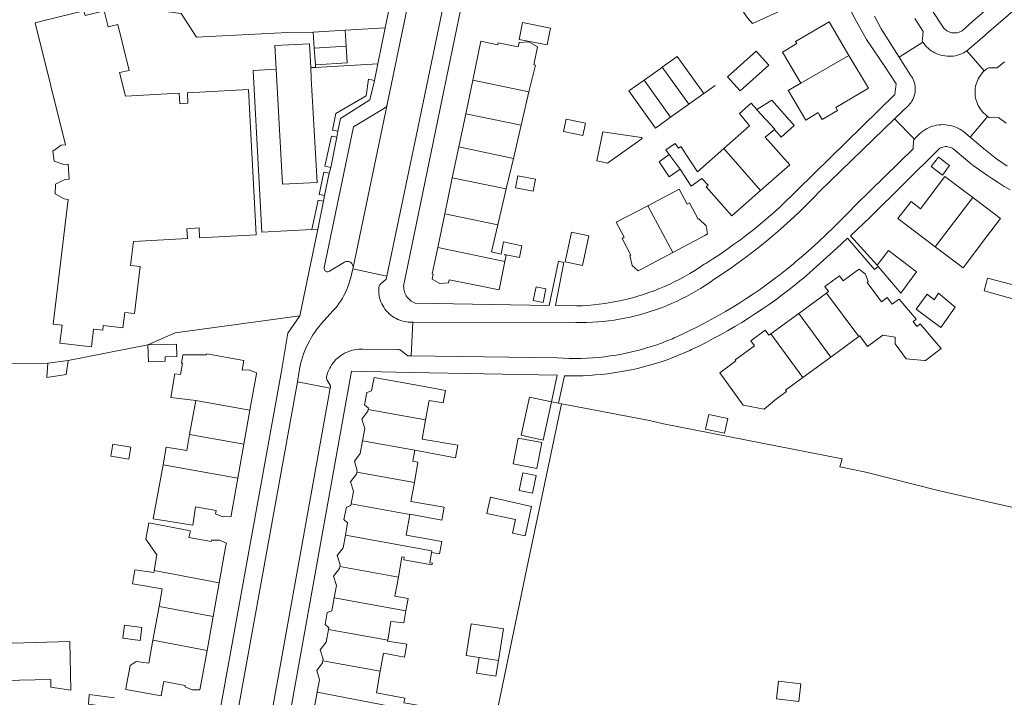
# Model space of a CAD drawing. Header units: metres. Extents: x 89888 to 94270, y 464165 to 468904.
# Tile 120 of 256: x 92333 to 92503, y 466083 to 466200. Entities that reach past the tile are written whole.
import ezdxf

# ---------------------------------------------------------------- set-up
doc = ezdxf.new("R2010")
doc.units = ezdxf.units.M
for name, color, linetype, lineweight in [('B_BEBOUWINGSGRENS_0', 251, 'CONTINUOUS', 13), ('B_TUSSENMUUR_0', 251, 'CONTINUOUS', 13), ('G_GRENS_ALGEMEEN_0', 251, 'CONTINUOUS', 13), ('T_CULTUURGRENS_0', 251, 'CONTINUOUS', 13), ('T_HAAG_0', 251, 'CONTINUOUS', 13), ('T_HAAG_LIJN_0', 251, 'CONTINUOUS', 13), ('T_HEK_LIJN_0', 251, 'CONTINUOUS', 13), ('T_MUUR_30CM_LIJN_0', 251, 'CONTINUOUS', 13), ('V_WEGGRENS_0', 251, 'CONTINUOUS', 13)]:
    doc.layers.add(name, color=color, linetype=linetype, lineweight=lineweight)

msp = doc.modelspace()

# ---------------------------------------------------------------- linework, layer by layer
at = {"layer": 'B_BEBOUWINGSGRENS_0'}
for p, q in [((92476.27, 466193.36), (92472.83, 466199.18)), ((92383.83, 466197.39), (92389.32, 466197.72)), ((92384.01, 466194.63), (92383.83, 466197.39)), ((92389.32, 466197.72), (92389.5, 466194.96)), ((92419.37, 466196.12), (92424.2, 466195.2)), ((92384.19, 466191.76), (92384.01, 466194.63)), ((92446.65, 466193.19), (92444.05, 466191.33)), ((92451.21, 466186.8), (92446.65, 466193.19)), ((92479.62, 466187.71), (92476.27, 466193.36)), ((92383.4, 466191.26), (92383.49, 466189.38)), ((92411.34, 466189.09), (92410.13, 466183.31)), ((92419.7, 466181.31), (92421.05, 466187.06)), ((92448.62, 466184.95), (92451.21, 466186.8)), ((92410.13, 466183.31), (92408.93, 466177.57)), ((92418.36, 466175.6), (92419.7, 466181.31)), ((92461.82, 466179.28), (92463.39, 466180.61)), ((92440.59, 466179.05), (92440.46, 466179.23)), ((92408.93, 466177.57), (92407.82, 466172.27)), ((92417.12, 466170.33), (92418.36, 466175.6)), ((92407.82, 466172.27), (92406.53, 466166.05)), ((92415.66, 466164.15), (92417.12, 466170.33)), ((92406.53, 466166.05), (92405.3, 466160.21)), ((92500, 466162.05), (92502.41, 466165.23)), ((92481.32, 466156.95), (92481.15, 466157.16)), ((92472.4, 466152.36), (92467.62, 466148.86)), ((92487.84, 466149.62), (92492.13, 466146.42)), ((92467.62, 466148.86), (92462.8, 466145.33)), ((92473.14, 466141.33), (92477.95, 466144.85)), ((92360.21, 466143.58), (92355.31, 466143.43)), ((92338.02, 466140.25), (92341.55, 466140.71)), ((92341.55, 466140.71), (92341.2, 466138.3)), ((92468.31, 466137.79), (92473.14, 466141.33)), ((92363.54, 466133.82), (92362.5, 466127.97)), ((92371.85, 466126.3), (92372.9, 466132.16)), ((92451.52, 466128.89), (92454.81, 466128.19)), ((92423.26, 466126.59), (92419.2, 466127.36)), ((92358.43, 466125.77), (92357.9, 466122.74)), ((92370.81, 466120.45), (92371.85, 466126.3)), ((92422.28, 466120.91), (92419.99, 466121.36)), ((92366.55, 466096.58), (92367.6, 466102.39)), ((92357.22, 466098.33), (92356.16, 466092.48)), ((92365.5, 466090.72), (92366.55, 466096.58))]:
    msp.add_line(p, q, dxfattribs=at)
for points in [[(92459.18, 466208.15), (92456.79, 466207.58), (92457.29, 466205.56), (92456.18, 466205.25), (92456.89, 466203.08), (92457.68, 466201.45), (92458.73, 466199.89), (92459.61, 466198.86), (92466.21, 466201.85), (92465.65, 466203.67), (92469.63, 466204.77), (92469.53, 466205.16), (92470.03, 466206.03), (92469.56, 466207.76), (92468.7, 466208.26), (92468.06, 466210.62)], [(92372.65, 466187.48), (92362.1, 466186.92), (92362.21, 466185.1), (92360.82, 466185.02), (92360.68, 466186.85), (92351.41, 466186.35), (92350.41, 466190.39), (92352.06, 466190.79), (92350.11, 466198.69), (92348.45, 466198.28), (92347.76, 466201.08), (92344.45, 466200.26), (92344.25, 466201.08), (92337.42, 466199.39), (92335.86, 466199.01)], [(92335.86, 466199.01), (92341.05, 466177.93), (92340.3, 466177.87), (92338.89, 466176.85), (92339.13, 466175.15), (92340.78, 466174.57), (92341.52, 466174.6), (92341.69, 466172.01), (92340.94, 466171.94), (92339.37, 466171.18), (92339.31, 466169.46), (92340.82, 466168.61), (92341.56, 466168.53), (92338.97, 466147), (92340.49, 466146.82), (92340.1, 466143.75), (92345.54, 466143.1), (92345.92, 466146.16), (92347.51, 466145.97), (92347.6, 466146.76), (92350.98, 466146.36), (92351.3, 466148.99), (92353, 466148.83), (92353.94, 466156.95), (92352.28, 466157.12), (92352.78, 466161.27), (92362.12, 466161.78), (92362.01, 466163.47), (92364.12, 466163.61), (92364.21, 466161.91), (92373.99, 466162.43), (92372.65, 466187.48)], [(92424.2, 466195.2), (92424.75, 466198.09), (92419.92, 466199.02), (92419.37, 466196.12)], [(92472.83, 466199.18), (92467.07, 466195.77), (92467.29, 466195.4), (92464.8, 466193.92), (92467.95, 466188.6)], [(92377.43, 466190.97), (92377.2, 466195.05), (92383.19, 466195.36), (92383.4, 466191.26)], [(92389.5, 466194.96), (92389.68, 466192.1), (92384.19, 466191.76)], [(92421.01, 466195.69), (92419.33, 466195.6), (92419.18, 466194.85), (92415.75, 466195.56), (92415.68, 466195.2), (92412.74, 466195.82), (92411.34, 466189.09)], [(92421.05, 466187.06), (92422.15, 466191.71), (92421.91, 466191.74), (92422.51, 466194.87), (92421.01, 466195.69)], [(92462.43, 466191.67), (92460.23, 466194.11), (92455.32, 466189.67)], [(92455.32, 466189.67), (92457.52, 466187.24), (92462.43, 466191.67)], [(92383.49, 466189.38), (92384.49, 466171.44), (92378.53, 466171.14), (92377.43, 466190.97)], [(92444.05, 466191.33), (92443.69, 466191.07), (92440.9, 466189.08)], [(92440.9, 466189.08), (92438.3, 466187.23), (92442.87, 466180.84), (92445.46, 466182.7)], [(92467.95, 466188.6), (92465.8, 466187.33), (92465.85, 466187.24), (92468.83, 466182.21), (92470.98, 466183.49), (92471.15, 466183.19), (92471.67, 466182.33), (92474.3, 466183.89), (92474.01, 466184.38), (92479.62, 466187.71)], [(92445.46, 466182.7), (92448.25, 466184.68), (92448.62, 466184.95)], [(92460.39, 466184.01), (92459.4, 466185.12), (92457.35, 466183.32), (92459.11, 466181.21), (92454.69, 466177.31)], [(92463.39, 466180.61), (92464.59, 466179.29), (92466.83, 466181.25), (92462.95, 466185.67), (92460.39, 466184.01)], [(92427.49, 466182.39), (92427.03, 466180.23), (92430.35, 466179.53)], [(92430.35, 466179.53), (92430.81, 466181.69), (92427.49, 466182.39)], [(92440.46, 466179.23), (92433.77, 466180.21), (92432.76, 466175.2), (92434.58, 466174.78), (92440.59, 466179.05)], [(92447.26, 466177.66), (92446.85, 466177.38), (92446.27, 466178.19), (92444.64, 466177.08), (92445.25, 466176.26)], [(92461.03, 466170.06), (92466.04, 466174.48), (92461.82, 466179.28)], [(92445.25, 466176.26), (92443.49, 466175.02), (92445.26, 466172.42), (92447.13, 466173.75)], [(92454.69, 466177.31), (92450.12, 466173.29), (92447.26, 466177.66)], [(92493.62, 466174.36), (92491.7, 466175.83), (92490.45, 466174.2)], [(92447.13, 466173.75), (92449.01, 466170.82), (92450.9, 466172.16), (92451.96, 466170.96), (92451.63, 466170.67), (92456.04, 466165.67), (92461.03, 466170.06)], [(92490.45, 466174.2), (92492.38, 466172.73), (92493.62, 466174.36)], [(92422.17, 466171.99), (92419.11, 466172.58), (92418.71, 466170.55)], [(92418.71, 466170.55), (92421.77, 466169.96), (92422.17, 466171.99)], [(92497.62, 466168.86), (92492.83, 466172.49), (92488.61, 466166.91), (92486.99, 466168.18), (92484.69, 466165.23), (92486.38, 466163.96), (92491.17, 466160.33)], [(92448.35, 466167.73), (92446.99, 466170.29), (92441.54, 466167.44)], [(92445.85, 466159.37), (92451.38, 466162.31), (92451.88, 466162.58), (92451.6, 466163.94), (92450.36, 466165.19), (92450.23, 466165.11), (92448.73, 466167.93), (92448.35, 466167.73)], [(92502.41, 466165.23), (92500, 466167.06), (92497.62, 466168.86)], [(92441.54, 466167.44), (92436.09, 466164.59), (92437.48, 466161.99), (92437.12, 466161.8), (92438.65, 466158.93), (92438.48, 466158.83), (92438.85, 466157.15), (92439.89, 466156.19), (92440.33, 466156.43), (92445.85, 466159.37)], [(92419.79, 466160.53), (92416.64, 466161.19), (92416.25, 466159.1), (92414.56, 466159.47), (92415.66, 466164.15)], [(92428.41, 466162.9), (92427.32, 466157.73), (92430.3, 466157.1)], [(92430.3, 466157.1), (92431.39, 466162.27), (92428.41, 466162.9)], [(92491.17, 466160.33), (92495.95, 466156.71), (92500, 466162.05)], [(92514.02, 466160.89), (92508.03, 466162.47), (92507.37, 466159.95), (92506.58, 466160.16), (92505.6, 466156.44), (92506.39, 466156.23), (92505.68, 466153.52), (92500.17, 466154.96), (92500, 466154.27), (92499.62, 466152.74), (92500, 466152.63), (92507.01, 466150.68), (92506.7, 466149.16)], [(92405.3, 466160.21), (92404.36, 466155.69), (92404.54, 466155.65), (92404.33, 466154.75), (92405.65, 466154.03), (92407.17, 466154.15), (92407.27, 466154.68), (92410.76, 466153.94), (92415.9, 466152.93), (92416.88, 466157.79)], [(92416.88, 466157.79), (92417.1, 466158.89), (92416.83, 466158.94), (92416.85, 466159.05), (92419.44, 466158.52), (92419.79, 466160.53)], [(92481.15, 466157.16), (92483.09, 466159.7), (92487.95, 466156.03), (92485.19, 466152.36), (92481.32, 466156.95)], [(92481.72, 466151.08), (92479.41, 466154.22), (92479.57, 466154.34), (92479.12, 466155.64), (92478.01, 466156.47), (92477.46, 466156.07), (92475.26, 466154.46), (92474.63, 466155.32), (92472.12, 466153.48), (92472.75, 466152.62), (92472.4, 466152.36)], [(92423.96, 466153.1), (92422.27, 466153.44), (92421.8, 466151.09)], [(92421.8, 466151.09), (92423.49, 466150.75), (92423.96, 466153.1)], [(92487.32, 466147.46), (92487.73, 466147.78), (92487.85, 466147.87), (92484.91, 466151.34), (92484.79, 466151.25), (92483.7, 466150.45), (92482.87, 466151.59), (92481.88, 466150.86), (92481.72, 466151.08)], [(92492.13, 466146.42), (92494.62, 466149.92), (92491.73, 466152.33), (92490.95, 466151.23), (92489.74, 466152.19), (92487.84, 466149.62)], [(92477.95, 466144.85), (92478.13, 466144.98), (92479.46, 466143.17), (92482.12, 466145.11), (92484.26, 466144.79), (92484.23, 466143.6), (92486.11, 466141.02), (92489.28, 466140.76), (92489.48, 466140.74), (92492.18, 466142.78), (92491.74, 466143.3), (92488.58, 466147.09), (92488.43, 466146.96), (92487.99, 466146.6), (92487.32, 466147.46)], [(92462.8, 466145.33), (92462.46, 466145.08), (92461.82, 466145.95), (92459.32, 466144.11), (92459.96, 466143.25), (92457.2, 466141.23), (92456.65, 466140.83), (92456.77, 466140.67), (92453.99, 466138.63), (92458.01, 466133.06), (92461.62, 466132.35), (92463.45, 466133.88), (92465.5, 466135.39), (92465.34, 466135.61), (92468.31, 466137.79)], [(92355.31, 466143.43), (92355.4, 466140.51), (92358.3, 466140.6), (92358.27, 466141.37), (92360.28, 466141.43), (92360.21, 466143.58)], [(92371.57, 466139.07), (92371.83, 466140.73), (92365.45, 466141.86), (92365.39, 466141.7), (92361.35, 466141.72), (92361.11, 466140.3), (92361.28, 466140.28), (92360.9, 466138.31), (92359.94, 466138.45), (92359.24, 466134.37), (92363.54, 466133.82)], [(92341.2, 466138.3), (92337.83, 466137.81), (92338.02, 466140.25)], [(92372.9, 466132.16), (92374.01, 466138.42), (92374.04, 466138.59), (92372.76, 466139.12), (92371.57, 466139.07)], [(92403.22, 466130.51), (92403.82, 466133.85), (92406.25, 466133.41), (92406.64, 466135.56), (92403.33, 466136.18), (92394.31, 466137.8), (92393.88, 466135.53), (92393.06, 466135.22), (92392.67, 466133.11), (92393.34, 466132.54), (92393.3, 466132.3)], [(92424.93, 466133.61), (92421.17, 466134.44), (92419.72, 466127.85)], [(92393.3, 466132.3), (92393.24, 466131.97), (92392.21, 466130.62), (92392.71, 466129.01), (92392.33, 466126.88)], [(92419.72, 466127.85), (92423.48, 466127.02), (92424.93, 466133.61)], [(92401.36, 466125.25), (92408.39, 466123.94), (92408.79, 466126.12), (92402.62, 466127.18), (92403.22, 466130.51)], [(92454.81, 466128.19), (92455.34, 466130.73), (92452.06, 466131.42), (92451.52, 466128.89)], [(92362.5, 466127.97), (92362.01, 466125.21), (92358.43, 466125.77)], [(92392.33, 466126.88), (92391.93, 466124.71), (92390.92, 466123.35), (92391.4, 466121.73), (92391.35, 466121.47)], [(92419.2, 466127.36), (92418.35, 466122.89), (92422.41, 466122.12), (92423.26, 466126.59)], [(92352.36, 466125.77), (92349.25, 466126.29), (92348.9, 466124.23)], [(92348.9, 466124.23), (92352.01, 466123.72), (92352.36, 466125.77)], [(92401.27, 466119.68), (92401.9, 466123.22), (92401.02, 466123.38), (92401.36, 466125.25)], [(92357.9, 466122.74), (92356.23, 466113.41), (92363.02, 466112.31), (92363.51, 466115.47), (92367.07, 466114.84), (92366.98, 466114.3), (92368.25, 466113.76), (92369.64, 466113.82), (92369.66, 466113.98), (92370.81, 466120.45)], [(92391.35, 466121.47), (92391.29, 466121.15), (92390.28, 466119.79), (92390.75, 466118.17), (92390.36, 466116.01)], [(92419.99, 466121.36), (92419.38, 466118.31), (92421.66, 466117.86), (92422.28, 466120.91)], [(92400.47, 466114.18), (92400.49, 466114.25), (92406.01, 466113.21), (92406.41, 466115.45), (92400.67, 466116.39), (92401.27, 466119.68)], [(92421.51, 466115.58), (92414.41, 466117.19), (92413.76, 466114.32)], [(92390.36, 466116.01), (92390.31, 466115.72), (92389.55, 466115.45), (92389.12, 466113.33), (92389.76, 466112.76), (92389.38, 466110.6)], [(92413.76, 466114.32), (92418.7, 466113.31), (92418.18, 466110.95), (92420.42, 466110.48), (92421.51, 466115.58)], [(92404.22, 466107.59), (92405.64, 466107.36), (92405.69, 466107.65), (92406.02, 466109.5), (92399.84, 466110.6), (92400.47, 466114.18)], [(92362.35, 466110.21), (92362.62, 466111.36), (92355.45, 466112.72), (92354.95, 466109.93), (92356.82, 466107.21), (92356.36, 466104.5)], [(92367.6, 466102.39), (92368.71, 466108.54), (92368.8, 466109.05), (92368.84, 466109.25), (92367.62, 466109.75), (92366.26, 466109.72), (92366.23, 466109.53), (92362.35, 466110.21)], [(92389.38, 466110.6), (92388.99, 466108.43), (92387.98, 466107.1), (92388.46, 466105.48), (92388.41, 466105.18)], [(92398.51, 466103.36), (92399.13, 466106.88), (92399.54, 466106.82), (92399.48, 466106.38), (92404.31, 466105.51), (92404.38, 466105.76), (92403.96, 466105.86), (92404.22, 466107.59)], [(92388.41, 466105.18), (92388.36, 466104.87), (92387.34, 466103.53), (92387.82, 466101.91), (92387.43, 466099.77)], [(92356.36, 466104.5), (92356.3, 466104.16), (92353.06, 466104.65), (92352.66, 466102.19), (92357.76, 466101.37), (92357.22, 466098.33)], [(92399.81, 466097.54), (92400.21, 466099.71), (92397.93, 466100.09), (92398.51, 466103.36)], [(92387.43, 466099.77), (92387.04, 466097.58), (92386.23, 466097.29), (92385.87, 466095.2), (92386.51, 466094.62), (92386.46, 466094.35)], [(92396.68, 466092.51), (92397.19, 466095.71), (92399.43, 466095.47), (92399.81, 466097.54)], [(92351.26, 466095.07), (92350.96, 466092.82), (92353.96, 466092.42)], [(92353.96, 466092.42), (92354.26, 466094.67), (92351.26, 466095.07)], [(92411.1, 466095.34), (92410.23, 466089.84), (92412.44, 466089.49)], [(92415.78, 466088.96), (92416.66, 466094.46), (92411.1, 466095.34)], [(92386.46, 466094.35), (92386.07, 466092.17), (92385.02, 466090.82), (92385.54, 466089.21), (92385.49, 466088.94)], [(92323.9, 466091.72), (92341.82, 466092.27), (92341.98, 466083.86), (92338.57, 466084.39), (92338.57, 466085.73), (92324.96, 466085.41), (92322.57, 466085.36), (92309.27, 466085.05)], [(92356.16, 466092.48), (92355.45, 466088.5), (92353.24, 466088.82), (92352.24, 466088.15), (92351.98, 466086.85), (92351.55, 466084.5), (92351.47, 466084.01), (92357.58, 466082.91), (92357.65, 466083.32), (92358.02, 466085.34), (92361.75, 466084.66), (92361.71, 466084.47), (92362.96, 466083.94), (92364.28, 466083.95), (92364.32, 466084.2), (92365.5, 466090.72)], [(92395.4, 466087.15), (92395.96, 466090.25), (92399.6, 466089.58), (92399.95, 466091.81), (92396.65, 466092.34), (92396.68, 466092.51)], [(92412.44, 466089.49), (92412.01, 466086.79), (92415.35, 466086.26), (92415.78, 466088.96)], [(92385.49, 466088.94), (92385.43, 466088.6), (92384.42, 466087.27), (92384.9, 466085.65), (92384.52, 466083.53)], [(92398.54, 466080.85), (92402.29, 466080.22), (92402.31, 466080.32), (92402.5, 466081.16), (92399.46, 466081.68), (92399.62, 466082.5), (92394.72, 466083.41), (92395.4, 466087.15)], [(92464.12, 466085.42), (92463.75, 466082.35), (92467.63, 466081.9), (92467.99, 466084.98), (92464.12, 466085.42)], [(92349.55, 466082.53), (92345.14, 466083.13), (92345.07, 466081.47), (92349.49, 466080.85)], [(92384.52, 466083.53), (92384.12, 466081.33), (92383.1, 466079.99), (92383.59, 466078.38), (92383.55, 466078.11)]]:
    msp.add_lwpolyline(points, dxfattribs=at)
at = {"layer": 'B_TUSSENMUUR_0'}
for p, q in [((92384.01, 466194.63), (92389.5, 466194.96)), ((92444.05, 466191.33), (92448.62, 466184.95)), ((92411.34, 466189.09), (92421.05, 466187.06)), ((92440.9, 466189.08), (92445.46, 466182.7)), ((92410.13, 466183.31), (92419.7, 466181.31)), ((92408.93, 466177.57), (92418.36, 466175.6)), ((92445.25, 466176.26), (92447.13, 466173.75)), ((92454.69, 466177.31), (92461.03, 466170.06)), ((92407.82, 466172.27), (92417.12, 466170.33)), ((92497.62, 466168.86), (92491.17, 466160.33)), ((92406.53, 466166.05), (92415.66, 466164.15)), ((92441.54, 466167.44), (92445.85, 466159.37)), ((92405.3, 466160.21), (92416.88, 466157.79)), ((92472.4, 466152.36), (92477.95, 466144.85)), ((92467.62, 466148.86), (92473.14, 466141.33)), ((92462.8, 466145.33), (92468.31, 466137.79)), ((92363.54, 466133.82), (92372.9, 466132.16)), ((92393.3, 466132.3), (92403.22, 466130.51)), ((92362.5, 466127.97), (92371.85, 466126.3)), ((92392.33, 466126.88), (92401.36, 466125.25)), ((92357.9, 466122.74), (92370.81, 466120.45)), ((92391.35, 466121.47), (92401.27, 466119.68)), ((92390.36, 466116.01), (92400.47, 466114.18)), ((92388.41, 466105.18), (92398.51, 466103.36)), ((92367.6, 466102.39), (92356.36, 466104.5)), ((92387.43, 466099.77), (92399.81, 466097.54)), ((92357.22, 466098.33), (92366.55, 466096.58)), ((92386.46, 466094.35), (92396.68, 466092.51)), ((92356.16, 466092.48), (92365.5, 466090.72)), ((92415.78, 466088.96), (92412.44, 466089.49)), ((92385.49, 466088.94), (92395.4, 466087.15)), ((92384.52, 466083.53), (92398.54, 466080.85))]:
    msp.add_line(p, q, dxfattribs=at)
for points in [[(92476.27, 466193.36), (92467.98, 466188.55), (92467.95, 466188.6)], [(92460.39, 466184.01), (92460.36, 466183.98), (92463.46, 466180.67), (92463.39, 466180.61)], [(92389.38, 466110.6), (92404.27, 466107.91), (92404.22, 466107.59)]]:
    msp.add_lwpolyline(points, dxfattribs=at)
at = {"layer": 'G_GRENS_ALGEMEEN_0'}
for p, q in [((92377.43, 466190.97), (92373.47, 466190.77)), ((92384.22, 466191.3), (92383.4, 466191.26)), ((92341.55, 466140.71), (92355.31, 466143.43)), ((92319.18, 466140.14), (92338.02, 466140.25))]:
    msp.add_line(p, q, dxfattribs=at)
for points in [[(92336.3, 466205.3), (92342.37, 466204.82), (92352.02, 466201.75), (92361.03, 466200.57), (92363.68, 466196.51), (92379.4, 466197.29), (92383.83, 466197.39)], [(92373.47, 466190.77), (92374.96, 466162.89), (92383.56, 466163.32)], [(92355.31, 466143.43), (92360, 466145.52), (92381.51, 466148.46)]]:
    msp.add_lwpolyline(points, dxfattribs=at)
at = {"layer": 'T_CULTUURGRENS_0'}
for p, q in [((92387.92, 466179.27), (92386.84, 466174.04)), ((92386.6, 466173.07), (92385.78, 466169.2)), ((92385.57, 466168.22), (92384.63, 466163.38)), ((92384.63, 466163.38), (92383.56, 466163.32))]:
    msp.add_line(p, q, dxfattribs=at)
for points in [[(92388.08, 466180.28), (92387.16, 466180.47), (92387.74, 466183.32), (92392.95, 466186.38), (92393.36, 466189.29), (92394.37, 466189.02)], [(92394.37, 466189.02), (92393.57, 466185.7), (92388.55, 466182.49), (92388.08, 466180.28)], [(92386.84, 466174.04), (92385.85, 466174.24), (92386.96, 466179.46), (92387.92, 466179.27)], [(92385.78, 466169.2), (92384.84, 466169.36), (92385.63, 466173.24), (92386.6, 466173.07)], [(92383.56, 466163.32), (92384.65, 466168.37), (92385.57, 466168.22)], [(92474.71, 466122.41), (92475.12, 466123.75), (92444.25, 466129.83), (92441.82, 466130.41), (92428.19, 466132.97), (92426.66, 466133.26)]]:
    msp.add_lwpolyline(points, dxfattribs=at)
at = {"layer": 'T_HAAG_0'}
msp.add_line((92394.97, 466191.92), (92384.22, 466191.3), dxfattribs=at)
at = {"layer": 'T_HAAG_LIJN_0'}
msp.add_line((92426.66, 466133.26), (92426.17, 466133.35), dxfattribs=at)
at = {"layer": 'T_HEK_LIJN_0'}
for points in [[(92426.66, 466133.26), (92420.68, 466104.9), (92414.88, 466076.89)], [(92474.71, 466122.41), (92479.18, 466121.46), (92491.68, 466118.29), (92500, 466116.43), (92508.98, 466114.42), (92530.83, 466109.17), (92536.08, 466108.44), (92548.62, 466105.43)]]:
    msp.add_lwpolyline(points, dxfattribs=at)
at = {"layer": 'T_MUUR_30CM_LIJN_0'}
msp.add_line((92453.16, 466188.18), (92451.21, 466186.8), dxfattribs=at)
at = {"layer": 'V_WEGGRENS_0'}
for p, q in [((92396.26, 466198.12), (92389.32, 466197.72)), ((92394.97, 466191.92), (92396.26, 466198.12)), ((92484.93, 466193.05), (92489, 466195.66)), ((92489, 466195.66), (92488.92, 466195.95)), ((92496.62, 466194.15), (92499.62, 466190.69)), ((92384.19, 466191.76), (92384.22, 466191.3)), ((92394.97, 466191.92), (92394.37, 466189.02)), ((92390.7, 466156.77), (92396.59, 466184.92)), ((92487.55, 466178.94), (92484.15, 466182.44)), ((92500.18, 466182.82), (92500.48, 466182.67)), ((92388.08, 466180.28), (92387.92, 466179.27)), ((92386.84, 466174.04), (92386.6, 466173.07)), ((92385.78, 466169.2), (92385.57, 466168.22)), ((92384.63, 466163.38), (92381.51, 466148.46)), ((92481.15, 466157.16), (92476.51, 466162.27)), ((92425.61, 466150.22), (92427.07, 466157.64)), ((92390.66, 466156.54), (92390.7, 466156.77)), ((92390.66, 466156.54), (92396.55, 466155.28)), ((92424.53, 466150.24), (92401.43, 466150.65)), ((92401, 466147.36), (92400.74, 466141.57)), ((92386.77, 466135.98), (92381.08, 466137.06)), ((92400.71, 466138.67), (92425.93, 466138.18)), ((92425.93, 466138.18), (92424.93, 466133.61)), ((92426.17, 466133.35), (92427.2, 466138.12)), ((92424.93, 466133.61), (92426.17, 466133.35))]:
    msp.add_line(p, q, dxfattribs=at)
for points in [[(92415.44, 466290.6), (92407.02, 466250), (92396.26, 466198.12)], [(92396.59, 466184.92), (92396.71, 466185.47), (92410.12, 466250), (92417.5, 466285.52), (92418.27, 466288.85), (92418.39, 466289.33), (92418.41, 466289.43), (92418.44, 466289.52)], [(92396.55, 466155.28), (92401.86, 466180.83), (92416.23, 466250), (92422.77, 466281.48), (92422.16, 466282.56), (92422.1, 466282.67), (92422.06, 466282.79), (92422.03, 466282.92), (92422.02, 466283.05), (92422.04, 466283.17), (92422.06, 466283.3), (92422.16, 466283.61), (92422.32, 466284.07), (92422.5, 466284.52), (92422.69, 466284.96), (92422.91, 466285.4), (92423.14, 466285.82), (92423.4, 466286.23), (92423.67, 466286.63), (92423.96, 466287.01), (92424.27, 466287.39), (92424.59, 466287.75), (92424.93, 466288.09)], [(92556.83, 466240.3), (92547.82, 466234.76), (92546, 466233.63), (92544.18, 466232.48), (92542.38, 466231.31), (92540.59, 466230.13), (92538.82, 466228.92), (92537.05, 466227.7), (92535.3, 466226.45), (92533.56, 466225.19), (92531.84, 466223.91), (92530.12, 466222.62), (92528.42, 466221.3), (92526.74, 466219.97), (92525.07, 466218.62), (92523.41, 466217.25), (92500, 466197.06), (92499.72, 466196.82), (92496.62, 466194.15)], [(92471.43, 466216.68), (92471.82, 466215.15), (92472.24, 466213.63), (92472.68, 466212.11), (92473.14, 466210.6), (92473.62, 466209.1), (92474.13, 466207.6), (92474.66, 466206.11), (92475.21, 466204.63), (92475.78, 466203.16), (92476.38, 466201.7), (92476.99, 466200.24), (92479.27, 466196.1), (92482.44, 466191.43)], [(92515.04, 466214.24), (92500, 466201.29), (92497.64, 466199.26), (92496.32, 466198.08), (92496.16, 466197.91), (92495.99, 466197.76), (92495.8, 466197.62), (92495.6, 466197.51), (92495.38, 466197.41), (92495.17, 466197.34), (92494.94, 466197.28), (92494.71, 466197.25), (92494.48, 466197.24), (92494.25, 466197.25), (92494.02, 466197.28), (92493.79, 466197.34), (92493.58, 466197.41), (92493.37, 466197.51), (92493.16, 466197.62), (92492.98, 466197.76), (92492.8, 466197.91), (92492.64, 466198.08), (92492.5, 466198.26)], [(92401.43, 466150.65), (92401.19, 466150.74), (92400.96, 466150.85), (92400.75, 466150.98), (92400.54, 466151.13), (92400.35, 466151.3), (92400.18, 466151.48), (92400.02, 466151.67), (92399.88, 466151.88), (92399.75, 466152.1), (92399.65, 466152.33), (92399.56, 466152.56), (92399.49, 466152.8), (92399.45, 466153.05), (92399.43, 466153.3), (92399.42, 466153.55), (92404.92, 466180.29), (92409.27, 466201.43)], [(92480.67, 466200.12), (92481.25, 466199.02), (92481.85, 466197.94), (92484.93, 466193.05)], [(92492.5, 466198.26), (92490.53, 466201.26)], [(92487.66, 466199.74), (92489.08, 466197.5), (92488.94, 466196.25), (92488.92, 466195.95)], [(92489, 466195.66), (92489.18, 466195.42), (92489.4, 466195.13), (92489.65, 466194.87), (92489.91, 466194.62), (92490.19, 466194.39), (92490.48, 466194.17), (92490.79, 466193.98), (92491.1, 466193.8), (92491.43, 466193.65), (92491.77, 466193.52), (92492.12, 466193.41), (92492.47, 466193.33), (92492.83, 466193.27), (92493.19, 466193.23), (92493.55, 466193.22), (92493.91, 466193.23), (92494.27, 466193.26), (92494.63, 466193.32), (92494.98, 466193.4), (92495.33, 466193.51), (92495.67, 466193.64), (92495.99, 466193.78), (92496.32, 466193.96), (92496.62, 466194.15)], [(92482.44, 466191.43), (92484.44, 466188.49), (92484.17, 466186.65), (92467.41, 466170.18), (92466.38, 466169.15), (92465.33, 466168.14), (92464.26, 466167.15), (92463.18, 466166.18), (92462.08, 466165.22), (92460.97, 466164.28), (92459.84, 466163.36), (92458.7, 466162.46), (92457.54, 466161.58), (92456.37, 466160.72), (92455.18, 466159.88), (92453.99, 466159.05), (92452.77, 466158.25), (92451.55, 466157.46), (92451.31, 466157.33), (92450.49, 466156.78), (92449.67, 466156.25), (92448.83, 466155.75), (92447.98, 466155.26), (92447.11, 466154.79), (92446.24, 466154.35), (92445.36, 466153.93), (92444.46, 466153.52), (92443.56, 466153.14), (92442.65, 466152.78), (92441.73, 466152.45), (92440.8, 466152.13), (92439.86, 466151.84), (92438.92, 466151.57), (92437.97, 466151.33), (92437.02, 466151.1), (92436.06, 466150.9), (92435.1, 466150.73), (92434.13, 466150.57), (92433.15, 466150.44), (92432.18, 466150.34), (92431.21, 466150.25), (92430.23, 466150.19), (92429.25, 466150.16), (92425.61, 466150.22)], [(92484.15, 466182.44), (92486.59, 466184.8), (92486.79, 466185.02), (92486.98, 466185.26), (92487.14, 466185.5), (92487.29, 466185.76), (92487.42, 466186.03), (92487.52, 466186.31), (92487.6, 466186.6), (92487.67, 466186.89), (92487.71, 466187.18), (92487.72, 466187.48), (92487.72, 466187.78), (92487.69, 466188.08), (92487.64, 466188.37), (92487.57, 466188.66), (92487.47, 466188.94), (92487.35, 466189.21), (92487.22, 466189.48), (92487.06, 466189.73), (92486.89, 466189.97), (92484.93, 466193.05)], [(92503.1, 466192.26), (92501.86, 466191.2), (92500.6, 466191.24), (92500.47, 466191.23), (92500.35, 466191.22), (92500.22, 466191.18), (92500.11, 466191.12), (92500, 466191.05), (92499.96, 466191.01), (92499.89, 466190.95), (92499.69, 466190.76), (92499.62, 466190.69)], [(92499.62, 466190.69), (92499.38, 466190.45), (92499.15, 466190.19), (92498.95, 466189.92), (92498.76, 466189.63), (92498.59, 466189.33), (92498.44, 466189.02), (92498.32, 466188.7), (92498.21, 466188.38), (92498.13, 466188.04), (92498.07, 466187.7), (92498.04, 466187.36), (92498.03, 466187.02), (92498.04, 466186.68), (92498.07, 466186.33), (92498.13, 466186), (92498.21, 466185.66), (92498.32, 466185.34), (92498.44, 466185.02), (92498.59, 466184.71), (92498.76, 466184.41), (92498.94, 466184.12), (92499.15, 466183.84), (92499.38, 466183.59), (92500, 466182.99), (92500.18, 466182.82)], [(92390.7, 466156.77), (92390.7, 466156.93), (92390.67, 466157.08), (92390.62, 466157.22), (92390.55, 466157.36), (92390.46, 466157.48), (92390.36, 466157.59), (92390.23, 466157.68), (92390.1, 466157.75), (92389.95, 466157.8), (92389.8, 466157.83), (92389.64, 466157.83), (92389.49, 466157.8), (92389.35, 466157.76), (92389.21, 466157.69), (92386.62, 466156.12), (92386.51, 466156.08), (92386.4, 466156.05), (92386.28, 466156.04), (92386.16, 466156.06), (92386.05, 466156.1), (92385.95, 466156.16), (92385.86, 466156.24), (92385.79, 466156.34), (92385.75, 466156.44), (92385.72, 466156.56), (92385.71, 466156.67), (92385.73, 466156.79), (92390.78, 466181.03), (92396.13, 466184.28), (92396.24, 466184.36), (92396.33, 466184.45), (92396.42, 466184.55), (92396.49, 466184.67), (92396.55, 466184.79), (92396.59, 466184.92)], [(92401, 466147.36), (92429.16, 466147.29), (92430.1, 466147.28), (92431.04, 466147.3), (92431.99, 466147.34), (92432.93, 466147.4), (92433.86, 466147.48), (92434.8, 466147.58), (92435.73, 466147.71), (92436.66, 466147.86), (92437.59, 466148.03), (92438.51, 466148.23), (92439.43, 466148.44), (92440.34, 466148.68), (92441.25, 466148.94), (92442.15, 466149.22), (92443.04, 466149.52), (92443.92, 466149.85), (92444.8, 466150.19), (92445.67, 466150.56), (92446.53, 466150.94), (92447.38, 466151.35), (92448.22, 466151.78), (92449.05, 466152.22), (92449.87, 466152.69), (92450.67, 466153.18), (92451.47, 466153.68), (92452.25, 466154.21), (92453.02, 466154.75), (92453.31, 466154.93), (92454.61, 466155.79), (92455.89, 466156.68), (92457.16, 466157.58), (92458.41, 466158.5), (92459.65, 466159.45), (92460.87, 466160.41), (92462.08, 466161.39), (92463.27, 466162.38), (92464.45, 466163.4), (92465.62, 466164.43), (92466.76, 466165.49), (92467.89, 466166.56), (92469.01, 466167.65), (92470.1, 466168.75), (92471.18, 466169.87), (92484.15, 466182.44)], [(92497.2, 466179.28), (92496.02, 466180.24), (92495.71, 466180.46), (92495.39, 466180.65), (92495.06, 466180.83), (92494.72, 466180.98), (92494.37, 466181.11), (92494.02, 466181.22), (92493.65, 466181.3), (92493.29, 466181.36), (92492.91, 466181.4), (92492.54, 466181.42), (92492.17, 466181.41), (92491.8, 466181.38), (92491.43, 466181.32), (92491.06, 466181.24), (92490.7, 466181.14), (92490.35, 466181.02), (92490.01, 466180.87), (92489.67, 466180.71), (92489.35, 466180.52), (92489.04, 466180.31), (92488.74, 466180.08), (92488.46, 466179.84), (92487.74, 466179.14), (92487.55, 466178.94)], [(92500.18, 466182.82), (92500, 466182.6), (92497.2, 466179.28)], [(92500.48, 466182.67), (92500.81, 466182.61), (92502.07, 466182.67), (92503.4, 466181.68)], [(92400.74, 466141.57), (92425.98, 466141.19), (92426.99, 466141.13), (92428, 466141.1), (92429.01, 466141.09), (92430.03, 466141.1), (92431.04, 466141.14), (92432.05, 466141.2), (92433.06, 466141.28), (92434.07, 466141.39), (92435.07, 466141.52), (92436.08, 466141.68), (92437.07, 466141.85), (92438.07, 466142.06), (92439.05, 466142.28), (92440.04, 466142.53), (92441.01, 466142.8), (92441.98, 466143.09), (92442.95, 466143.41), (92443.9, 466143.75), (92444.85, 466144.11), (92445.79, 466144.49), (92446.13, 466144.63), (92447.42, 466145.23), (92448.71, 466145.84), (92449.99, 466146.47), (92451.25, 466147.13), (92452.51, 466147.8), (92453.75, 466148.5), (92454.99, 466149.21), (92456.21, 466149.94), (92457.42, 466150.7), (92458.62, 466151.47), (92459.8, 466152.26), (92460.98, 466153.07), (92462.14, 466153.89), (92463.29, 466154.74), (92464.42, 466155.6), (92465.54, 466156.48), (92466.65, 466157.38), (92467.01, 466157.68), (92468.38, 466158.87), (92469.74, 466160.07), (92471.07, 466161.29), (92472.4, 466162.52), (92473.71, 466163.77), (92475, 466165.04), (92476.27, 466166.33), (92477.53, 466167.63), (92487.35, 466177.23), (92487.42, 466178.66), (92487.48, 466178.8), (92487.55, 466178.94)], [(92497.2, 466179.28), (92499.36, 466177.43), (92499.49, 466177.33), (92499.61, 466177.22), (92499.74, 466177.11), (92499.87, 466177.01), (92500, 466176.9), (92500.87, 466176.22), (92501.74, 466175.55), (92502.64, 466174.9), (92503.54, 466174.27)], [(92476.51, 466162.27), (92479.91, 466165.45), (92491.69, 466177.16), (92491.87, 466177.29), (92492.06, 466177.4), (92492.26, 466177.49), (92492.47, 466177.56), (92492.69, 466177.61), (92492.91, 466177.63), (92493.13, 466177.63), (92493.35, 466177.61), (92493.57, 466177.56), (92493.78, 466177.49), (92493.98, 466177.4), (92494.18, 466177.29)], [(92494.18, 466177.29), (92497.12, 466174.81), (92497.69, 466174.38), (92498.26, 466173.96), (92498.84, 466173.55), (92499.41, 466173.14), (92500, 466172.74), (92501.01, 466172.07), (92502.03, 466171.42), (92503.06, 466170.78), (92504.11, 466170.17)], [(92427.2, 466138.12), (92428.26, 466138.1), (92429.32, 466138.1), (92430.38, 466138.12), (92431.43, 466138.17), (92432.49, 466138.24), (92433.54, 466138.34), (92434.59, 466138.45), (92435.64, 466138.59), (92436.69, 466138.76), (92437.73, 466138.94), (92438.76, 466139.15), (92439.8, 466139.38), (92440.82, 466139.64), (92441.85, 466139.91), (92442.86, 466140.21), (92443.87, 466140.53), (92444.87, 466140.88), (92445.86, 466141.24), (92446.85, 466141.63), (92447.82, 466142.04), (92448.79, 466142.47), (92449.07, 466142.61), (92450.35, 466143.22), (92451.61, 466143.85), (92452.86, 466144.51), (92454.1, 466145.18), (92455.33, 466145.87), (92456.55, 466146.58), (92457.76, 466147.3), (92458.95, 466148.05), (92460.14, 466148.82), (92461.31, 466149.6), (92462.47, 466150.41), (92463.62, 466151.23), (92464.75, 466152.07), (92465.87, 466152.92), (92466.98, 466153.8), (92468.07, 466154.69), (92468.34, 466154.91), (92474.19, 466160.11), (92476.03, 466161.82)], [(92476.03, 466161.82), (92480.69, 466156.42), (92481.32, 466156.95)], [(92427.07, 466157.64), (92426.16, 466157.9), (92424.53, 466150.24)], [(92381.08, 466137.06), (92381.4, 466138.91), (92381.62, 466140.17), (92381.77, 466140.75), (92381.95, 466141.33), (92382.15, 466141.9), (92382.37, 466142.46), (92382.61, 466143.02), (92382.87, 466143.56), (92383.15, 466144.1), (92383.44, 466144.62), (92383.76, 466145.14), (92384.1, 466145.64), (92384.45, 466146.13), (92384.83, 466146.6), (92385.22, 466147.07), (92387.22, 466149.28), (92387.58, 466149.69), (92387.93, 466150.12), (92388.25, 466150.57), (92388.56, 466151.02), (92388.85, 466151.49), (92389.12, 466151.97), (92389.37, 466152.46), (92389.6, 466152.96), (92389.8, 466153.47), (92389.99, 466153.99), (92390.16, 466154.52), (92390.3, 466155.05), (92390.42, 466155.59), (92390.66, 466156.54)], [(92396.55, 466155.28), (92396.43, 466154.74), (92395.47, 466153.95), (92395.38, 466153.87), (92395.3, 466153.77), (92395.23, 466153.66), (92395.18, 466153.54), (92395.15, 466153.41), (92395.13, 466153.28), (92395.12, 466153.01), (92395.12, 466152.65), (92395.15, 466152.28), (92395.21, 466151.92), (92395.28, 466151.57), (92395.38, 466151.22), (92395.5, 466150.88), (92395.65, 466150.54), (92395.81, 466150.22), (92396, 466149.91), (92396.2, 466149.61), (92396.43, 466149.33), (92396.67, 466149.05), (92396.93, 466148.8), (92397.21, 466148.57), (92397.5, 466148.35), (92397.81, 466148.15), (92398.12, 466147.97), (92398.45, 466147.82), (92398.79, 466147.68), (92399.13, 466147.57), (92399.49, 466147.48), (92399.84, 466147.42), (92400.2, 466147.37), (92401, 466147.36)], [(92381.51, 466148.46), (92379.45, 466145.46), (92378.36, 466138.9)], [(92400.74, 466141.57), (92400.14, 466141.56), (92399.14, 466142.33), (92399.05, 466142.42), (92398.94, 466142.49), (92398.82, 466142.55), (92398.7, 466142.59), (92398.57, 466142.61), (92398.45, 466142.61), (92392.41, 466142.69), (92392.04, 466142.7), (92391.68, 466142.69), (92391.31, 466142.65), (92390.95, 466142.59), (92390.59, 466142.51), (92390.24, 466142.41), (92389.89, 466142.29), (92389.55, 466142.14), (92389.22, 466141.98), (92388.9, 466141.8), (92388.59, 466141.6), (92388.3, 466141.38), (92388.01, 466141.14), (92387.75, 466140.89), (92387.5, 466140.62), (92387.26, 466140.33), (92387.05, 466140.04), (92386.85, 466139.73), (92386.67, 466139.41), (92386.51, 466139.08), (92386.37, 466138.73), (92386.25, 466138.39), (92386.17, 466138.09), (92386.14, 466137.94), (92386.13, 466137.79), (92386.14, 466137.63), (92386.18, 466137.48), (92386.24, 466137.34), (92386.73, 466136.48), (92386.77, 466136.39), (92386.8, 466136.29), (92386.81, 466136.18), (92386.8, 466136.08), (92386.77, 466135.98)], [(92378.36, 466138.9), (92365.44, 466067.78), (92364.18, 466060.55), (92363.85, 466058.54), (92363.84, 466058.39), (92363.8, 466058.24), (92363.75, 466058.09), (92363.67, 466057.96), (92363.57, 466057.84), (92363.46, 466057.73), (92363.34, 466057.64), (92363.2, 466057.58), (92363.05, 466057.53), (92362.9, 466057.5), (92362.75, 466057.49), (92358.83, 466057.5)], [(92372.57, 466039.53), (92375.42, 466055.29), (92390.42, 466138.88), (92400.71, 466138.67)], [(92366.79, 466057.86), (92367.15, 466059.88), (92381.08, 466137.06)], [(92372.51, 466056.82), (92372.89, 466058.89), (92386.77, 466135.98)]]:
    msp.add_lwpolyline(points, dxfattribs=at)

doc.saveas('drawing.dxf')
